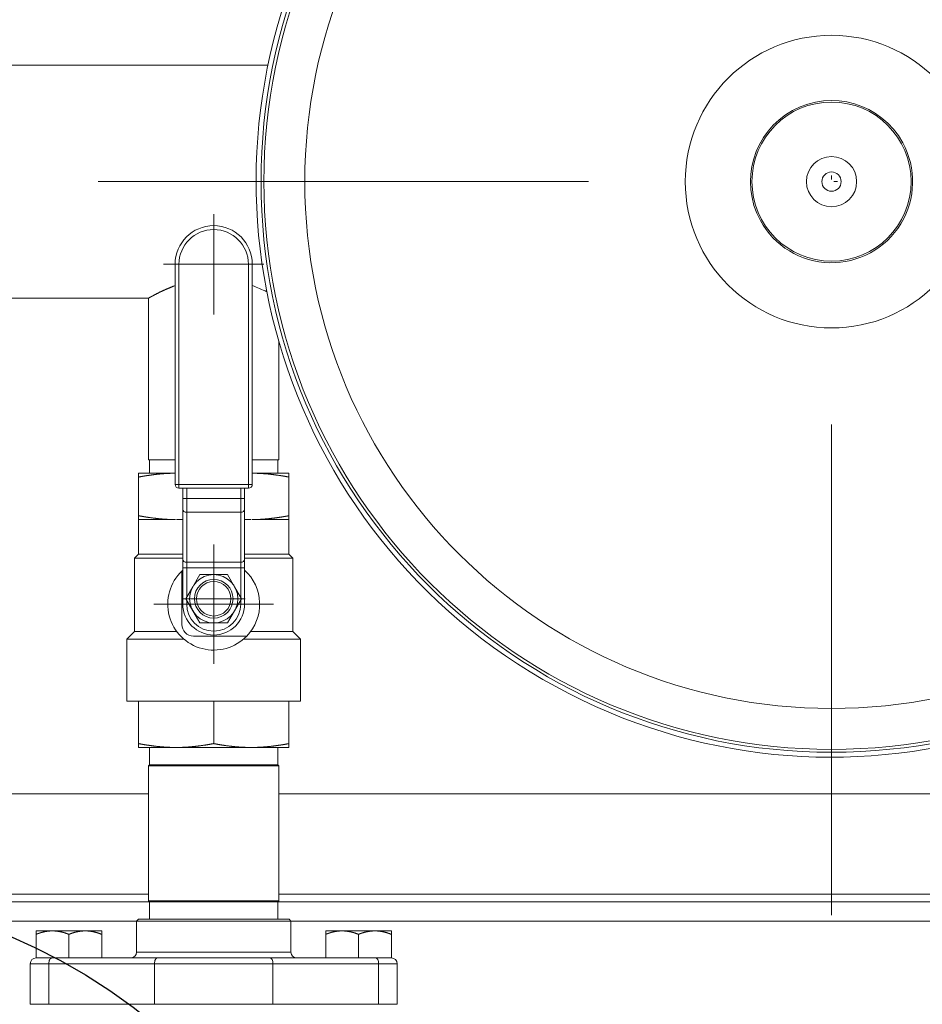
# Model space of a CAD drawing. Header units: millimetres. Extents: x -6513 to 30474, y -6915 to 65597.
# Tile 19 of 256: x 2816 to 2839, y -2407 to -2382. Entities that reach past the tile are written whole.
import ezdxf

# ---------------------------------------------------------------- set-up
doc = ezdxf.new("R2010")
doc.units = ezdxf.units.MM
doc.linetypes.add('ACAD_ISO10W100', pattern=[18, 12, -3, 0, -3])
doc.linetypes.add('DASHDOT', pattern=[25.4, 12.7, -6.35, 0, -6.35])
doc.layers.add('CH-W-WEWN-INOX-URZĄDZENIA', color=8, linetype='Continuous', lineweight=20)
doc.layers.add('E_technologia', color=1, linetype='ACAD_ISO10W100', lineweight=30)

# ---------------------------------------------------------------- blocks, each defined once
blk = doc.blocks.new('ZPC')
at = {"layer": 'CH-W-WEWN-INOX-URZĄDZENIA', "linetype": 'DASHDOT', "lineweight": 9}
for p, q in [((16, 54.608), (16, 16.192)), ((35.208, 35.4), (-3.208, 35.4)), ((0, 34.56), (0, 31.96)), ((1.3, 33.26), (-1.3, 33.26)), ((0, 26.007), (0, 22.913)), ((1.547, 24.46), (-1.547, 24.46))]:
    blk.add_line(p, q, dxfattribs=at)
at = {"layer": 'CH-W-WEWN-INOX-URZĄDZENIA', "lineweight": 9}
for p, q in [((-43.6, 38.415), (1.408, 38.415)), ((-1, 27.56), (-1, 33.26)), ((-0.9, 27.56), (-0.9, 33.26)), ((0.9, 27.56), (0.9, 33.26)), ((1, 27.56), (1, 33.26)), ((-13.5, 32.385), (-1.685, 32.385)), ((-1.685, 32.385), (-1.685, 28.2)), ((1.685, 31.266), (1.685, 28.2)), ((-1.685, 20.275), (1.479, 20.275)), ((-1.685, 20.275), (-1.685, 16.775)), ((-1.66, 20.3), (1.457, 20.3)), ((1.685, 20.275), (1.685, 16.775)), ((-30.315, 19.55), (-1.685, 19.55)), ((1.685, 19.55), (30.315, 19.55)), ((-30.315, 16.95), (-1.685, 16.95)), ((1.685, 16.95), (30.315, 16.95)), ((-30.34, 16.75), (-1.66, 16.75)), ((-1.685, 16.775), (1.479, 16.775)), ((-1.66, 16.75), (1.457, 16.75)), ((1.66, 16.75), (30.34, 16.75)), ((-30, 16.25), (-2, 16.25)), ((2, 16.25), (0, 16.25)), ((2, 16.25), (30, 16.25)), ((-4.192, 15.3), (-1.456, 15.3)), ((1.456, 15.3), (-1.456, 15.3)), ((2, 15.45), (0, 15.45)), ((4.192, 15.3), (1.456, 15.3)), ((-4.27, 15.15), (-1.534, 15.15)), ((1.534, 15.15), (-1.534, 15.15)), ((4.27, 15.15), (1.534, 15.15)), ((-4.27, 14.1), (-1.534, 14.1)), ((-1.582, 14.1), (2.796, 14.1)), ((1.534, 14.1), (-1.534, 14.1)), ((4.27, 14.1), (1.534, 14.1))]:
    blk.add_line(p, q, dxfattribs=at)
at = {"layer": 'CH-W-WEWN-INOX-URZĄDZENIA', "lineweight": 9, "ltscale": 0.025}
for p, q in [((-0.9, 33.26), (-1, 33.26)), ((0.9, 33.26), (1, 33.26)), ((-0.9, 27.56), (-1, 27.56)), ((-0.9, 27.46), (-0.9, 27.56)), ((1, 27.56), (0.9, 27.56)), ((0.9, 27.46), (0.9, 27.56)), ((-0.7, 27.193), (-0.8, 27.193)), ((0.7, 27.193), (0.8, 27.193)), ((-0.7, 25.403), (-0.8, 25.403)), ((0.7, 25.403), (0.8, 25.403)), ((-0.7, 24.46), (-0.8, 24.46)), ((0.7, 24.46), (0.8, 24.46)), ((-1.949, 20.75), (-1.949, 20.85)), ((1.949, 20.75), (1.949, 20.85))]:
    blk.add_line(p, q, dxfattribs=at)
at = {"layer": 'CH-W-WEWN-INOX-URZĄDZENIA', "lineweight": 9, "ltscale": 0.17125}
blk.add_line((-1.685, 28.2), (-1, 28.2), dxfattribs=at)
at = {"layer": 'CH-W-WEWN-INOX-URZĄDZENIA', "lineweight": 9, "ltscale": 0.0875}
for p, q in [((-1.66, 28.2), (-1.66, 27.85)), ((1.66, 28.2), (1.66, 27.85))]:
    blk.add_line(p, q, dxfattribs=at)
at = {"layer": 'CH-W-WEWN-INOX-URZĄDZENIA', "lineweight": 9, "ltscale": 0.119682}
blk.add_line((1, 28.2), (1.479, 28.2), dxfattribs=at)
at = {"layer": 'CH-W-WEWN-INOX-URZĄDZENIA', "lineweight": 9, "ltscale": 0.051568}
for p, q in [((1.479, 28.2), (1.685, 28.2)), ((1.479, 20.275), (1.685, 20.275)), ((1.479, 16.775), (1.685, 16.775))]:
    blk.add_line(p, q, dxfattribs=at)
at = {"layer": 'CH-W-WEWN-INOX-URZĄDZENIA', "lineweight": 9, "ltscale": 0.024999}
for p, q in [((-1.949, 27.85), (-1.949, 27.75)), ((1.949, 27.85), (1.949, 27.75)), ((-1.949, 26.65), (-1.949, 26.75)), ((1.949, 26.65), (1.949, 26.75))]:
    blk.add_line(p, q, dxfattribs=at)
at = {"layer": 'CH-W-WEWN-INOX-URZĄDZENIA', "lineweight": 9, "ltscale": 0.237138}
for p, q in [((-1, 27.85), (-1.949, 27.85)), ((1.949, 27.85), (1, 27.85))]:
    blk.add_line(p, q, dxfattribs=at)
at = {"layer": 'CH-W-WEWN-INOX-URZĄDZENIA', "lineweight": 9, "ltscale": 0.25}
for p, q in [((-1.949, 26.75), (-1.949, 27.75)), ((1.949, 26.75), (1.949, 27.75))]:
    blk.add_line(p, q, dxfattribs=at)
at = {"layer": 'CH-W-WEWN-INOX-URZĄDZENIA', "lineweight": 9, "ltscale": 0.45}
for p, q in [((0.9, 27.56), (-0.9, 27.56)), ((0.9, 27.46), (-0.9, 27.46))]:
    blk.add_line(p, q, dxfattribs=at)
at = {"layer": 'CH-W-WEWN-INOX-URZĄDZENIA', "lineweight": 9, "ltscale": 0.066789}
for p, q in [((-0.8, 27.193), (-0.8, 27.46)), ((-0.7, 27.193), (-0.7, 27.46)), ((0.7, 27.193), (0.7, 27.46)), ((0.8, 27.193), (0.8, 27.46))]:
    blk.add_line(p, q, dxfattribs=at)
at = {"layer": 'CH-W-WEWN-INOX-URZĄDZENIA', "lineweight": 9, "ltscale": 0.070711}
for p, q in [((-0.8, 27.193), (-0.8, 26.91)), ((0.8, 27.193), (0.8, 26.91)), ((-2.05, 23.75), (-2.25, 23.55)), ((2.05, 23.75), (2.25, 23.55))]:
    blk.add_line(p, q, dxfattribs=at)
at = {"layer": 'CH-W-WEWN-INOX-URZĄDZENIA', "lineweight": 9, "ltscale": 0.35}
for p, q in [((0.7, 27.193), (-0.7, 27.193)), ((0.7, 26.839), (-0.7, 26.839)), ((0.7, 25.544), (-0.7, 25.544)), ((0.7, 25.403), (-0.7, 25.403))]:
    blk.add_line(p, q, dxfattribs=at)
at = {"layer": 'CH-W-WEWN-INOX-URZĄDZENIA', "lineweight": 9, "ltscale": 0.088388}
for p, q in [((-0.7, 27.193), (-0.7, 26.839)), ((0.7, 27.193), (0.7, 26.839))]:
    blk.add_line(p, q, dxfattribs=at)
at = {"layer": 'CH-W-WEWN-INOX-URZĄDZENIA', "lineweight": 9, "ltscale": 0.323744}
for p, q in [((-0.8, 25.615), (-0.8, 26.91)), ((-0.7, 25.544), (-0.7, 26.839)), ((0.7, 25.544), (0.7, 26.839)), ((0.8, 25.615), (0.8, 26.91))]:
    blk.add_line(p, q, dxfattribs=at)
at = {"layer": 'CH-W-WEWN-INOX-URZĄDZENIA', "lineweight": 9, "ltscale": 0.24054}
for p, q in [((-0.986, 26.65), (-1.949, 26.65)), ((1.949, 26.65), (0.986, 26.65))]:
    blk.add_line(p, q, dxfattribs=at)
at = {"layer": 'CH-W-WEWN-INOX-URZĄDZENIA', "lineweight": 9, "ltscale": 0.224625}
for p, q in [((-1.949, 25.751), (-1.949, 26.65)), ((1.949, 25.751), (1.949, 26.65))]:
    blk.add_line(p, q, dxfattribs=at)
at = {"layer": 'CH-W-WEWN-INOX-URZĄDZENIA', "lineweight": 9, "ltscale": 0.04054}
blk.add_line((-0.8, 26.65), (-0.962, 26.65), dxfattribs=at)
at = {"layer": 'CH-W-WEWN-INOX-URZĄDZENIA', "lineweight": 9, "ltscale": 0.033546}
for p, q in [((0.934, 26.65), (0.8, 26.65)), ((0.934, 25.751), (0.8, 25.751))]:
    blk.add_line(p, q, dxfattribs=at)
at = {"layer": 'CH-W-WEWN-INOX-URZĄDZENIA', "lineweight": 9, "ltscale": 0.006994}
blk.add_line((0.962, 26.65), (0.934, 26.65), dxfattribs=at)
at = {"layer": 'CH-W-WEWN-INOX-URZĄDZENIA', "lineweight": 9, "ltscale": 0.006935}
blk.add_line((0.962, 26.65), (0.934, 26.65), dxfattribs=at)
at = {"layer": 'CH-W-WEWN-INOX-URZĄDZENIA', "lineweight": 9, "ltscale": 0.035886}
for p, q in [((-1.949, 25.751), (-2.05, 25.65)), ((1.949, 25.751), (2.05, 25.65))]:
    blk.add_line(p, q, dxfattribs=at)
at = {"layer": 'CH-W-WEWN-INOX-URZĄDZENIA', "lineweight": 9, "ltscale": 0.287138}
blk.add_line((-0.8, 25.751), (-1.949, 25.751), dxfattribs=at)
at = {"layer": 'CH-W-WEWN-INOX-URZĄDZENIA', "lineweight": 9, "ltscale": 0.253591}
blk.add_line((1.949, 25.751), (0.934, 25.751), dxfattribs=at)
at = {"layer": 'CH-W-WEWN-INOX-URZĄDZENIA', "lineweight": 9, "ltscale": 0.3125}
blk.add_line((-0.8, 25.65), (-2.05, 25.65), dxfattribs=at)
at = {"layer": 'CH-W-WEWN-INOX-URZĄDZENIA', "lineweight": 9, "ltscale": 0.475}
for p, q in [((-2.05, 23.75), (-2.05, 25.65)), ((2.05, 23.75), (2.05, 25.65))]:
    blk.add_line(p, q, dxfattribs=at)
at = {"layer": 'CH-W-WEWN-INOX-URZĄDZENIA', "lineweight": 9, "ltscale": 0.053033}
for p, q in [((-0.8, 25.615), (-0.8, 25.403)), ((0.8, 25.615), (0.8, 25.403))]:
    blk.add_line(p, q, dxfattribs=at)
at = {"layer": 'CH-W-WEWN-INOX-URZĄDZENIA', "lineweight": 9, "ltscale": 0.035355}
for p, q in [((-0.7, 25.544), (-0.7, 25.403)), ((0.7, 25.544), (0.7, 25.403))]:
    blk.add_line(p, q, dxfattribs=at)
at = {"layer": 'CH-W-WEWN-INOX-URZĄDZENIA', "lineweight": 9, "ltscale": 0.045706}
blk.add_line((0.983, 25.65), (0.8, 25.65), dxfattribs=at)
at = {"layer": 'CH-W-WEWN-INOX-URZĄDZENIA', "lineweight": 9, "ltscale": 0.266794}
for p, q in [((2.05, 25.65), (0.983, 25.65)), ((2.05, 23.75), (0.983, 23.75))]:
    blk.add_line(p, q, dxfattribs=at)
at = {"layer": 'CH-W-WEWN-INOX-URZĄDZENIA', "lineweight": 9, "ltscale": 0.34565}
for p, q in [((-0.825, 25.318), (-0.825, 23.935)), ((-0.525, 23.635), (0.858, 23.635))]:
    blk.add_line(p, q, dxfattribs=at)
at = {"layer": 'CH-W-WEWN-INOX-URZĄDZENIA', "lineweight": 9, "ltscale": 0.235723}
for p, q in [((-0.8, 24.46), (-0.8, 25.403)), ((0.8, 24.46), (0.8, 25.403))]:
    blk.add_line(p, q, dxfattribs=at)
at = {"layer": 'CH-W-WEWN-INOX-URZĄDZENIA', "lineweight": 9, "ltscale": 0.191332}
for p, q in [((-0.7, 24.638), (-0.7, 25.403)), ((0.7, 24.638), (0.7, 25.403))]:
    blk.add_line(p, q, dxfattribs=at)
at = {"layer": 'CH-W-WEWN-INOX-URZĄDZENIA', "linetype": 'DASHDOT', "lineweight": 9, "ltscale": 0.40625}
for p, q in [((0, 25.412), (0, 23.787)), ((0.812, 24.6), (-0.812, 24.6))]:
    blk.add_line(p, q, dxfattribs=at)
at = {"layer": 'CH-W-WEWN-INOX-URZĄDZENIA', "lineweight": 9, "ltscale": 0.090211}
for p, q in [((-0.541, 24.912), (-0.361, 25.225)), ((0, 25.225), (0.361, 25.225)), ((0.361, 25.225), (0.541, 24.912)), ((-0.722, 24.6), (-0.541, 24.912)), ((0.541, 24.912), (0.722, 24.6)), ((-0.541, 24.287), (-0.722, 24.6)), ((0.722, 24.6), (0.541, 24.287)), ((-0.361, 23.975), (-0.541, 24.287)), ((0.541, 24.287), (0.361, 23.975)), ((0, 23.975), (-0.361, 23.975))]:
    blk.add_line(p, q, dxfattribs=at)
at = {"layer": 'CH-W-WEWN-INOX-URZĄDZENIA', "lineweight": 9, "ltscale": 0.004851}
for p, q in [((-0.341, 25.225), (-0.361, 25.225)), ((0.341, 23.975), (0.361, 23.975))]:
    blk.add_line(p, q, dxfattribs=at)
at = {"layer": 'CH-W-WEWN-INOX-URZĄDZENIA', "lineweight": 9, "ltscale": 0.08536}
for p, q in [((-0.341, 25.225), (0, 25.225)), ((0.341, 23.975), (0, 23.975))]:
    blk.add_line(p, q, dxfattribs=at)
at = {"layer": 'CH-W-WEWN-INOX-URZĄDZENIA', "lineweight": 9, "ltscale": 0.025609}
for p, q in [((-0.7, 24.46), (-0.7, 24.562)), ((0.7, 24.46), (0.7, 24.562))]:
    blk.add_line(p, q, dxfattribs=at)
at = {"layer": 'CH-W-WEWN-INOX-URZĄDZENIA', "lineweight": 9, "ltscale": 0.273753}
blk.add_line((-0.955, 23.75), (-2.05, 23.75), dxfattribs=at)
at = {"layer": 'CH-W-WEWN-INOX-URZĄDZENIA', "lineweight": 9, "ltscale": 0.006959}
blk.add_line((0.983, 23.75), (0.955, 23.75), dxfattribs=at)
at = {"layer": 'CH-W-WEWN-INOX-URZĄDZENIA', "lineweight": 9, "ltscale": 0.370797}
blk.add_line((-0.767, 23.55), (-2.25, 23.55), dxfattribs=at)
at = {"layer": 'CH-W-WEWN-INOX-URZĄDZENIA', "lineweight": 9, "ltscale": 0.4}
for p, q in [((-2.25, 21.95), (-2.25, 23.55)), ((2.25, 21.95), (2.25, 23.55))]:
    blk.add_line(p, q, dxfattribs=at)
at = {"layer": 'CH-W-WEWN-INOX-URZĄDZENIA', "lineweight": 9, "ltscale": 0.077974}
blk.add_line((1.079, 23.55), (0.767, 23.55), dxfattribs=at)
at = {"layer": 'CH-W-WEWN-INOX-URZĄDZENIA', "lineweight": 9, "ltscale": 0.292823}
blk.add_line((2.25, 23.55), (1.079, 23.55), dxfattribs=at)
at = {"layer": 'CH-W-WEWN-INOX-URZĄDZENIA', "lineweight": 9, "ltscale": 0.075361}
for p, q in [((-1.949, 21.95), (-2.25, 21.95)), ((2.25, 21.95), (1.949, 21.95))]:
    blk.add_line(p, q, dxfattribs=at)
at = {"layer": 'CH-W-WEWN-INOX-URZĄDZENIA', "lineweight": 9, "ltscale": 0.487139}
blk.add_line((0, 21.95), (-1.949, 21.95), dxfattribs=at)
at = {"layer": 'CH-W-WEWN-INOX-URZĄDZENIA', "lineweight": 9, "ltscale": 0.275}
for p, q in [((-1.949, 21.95), (-1.949, 20.85)), ((0, 21.95), (0, 20.85)), ((1.949, 21.95), (1.949, 20.85))]:
    blk.add_line(p, q, dxfattribs=at)
at = {"layer": 'CH-W-WEWN-INOX-URZĄDZENIA', "lineweight": 9, "ltscale": 0.269677}
blk.add_line((1.079, 21.95), (0, 21.95), dxfattribs=at)
at = {"layer": 'CH-W-WEWN-INOX-URZĄDZENIA', "lineweight": 9, "ltscale": 0.217462}
blk.add_line((1.949, 21.95), (1.079, 21.95), dxfattribs=at)
at = {"layer": 'CH-W-WEWN-INOX-URZĄDZENIA', "lineweight": 9, "ltscale": 0.240772}
for p, q in [((-0.985, 20.75), (-1.949, 20.75)), ((1.949, 20.75), (0.985, 20.75))]:
    blk.add_line(p, q, dxfattribs=at)
at = {"layer": 'CH-W-WEWN-INOX-URZĄDZENIA', "lineweight": 9, "ltscale": 0.1125}
for p, q in [((-1.66, 20.75), (-1.66, 20.3)), ((1.66, 20.75), (1.66, 20.3)), ((-1.66, 16.75), (-1.66, 16.3)), ((1.66, 16.75), (1.66, 16.3))]:
    blk.add_line(p, q, dxfattribs=at)
at = {"layer": 'CH-W-WEWN-INOX-URZĄDZENIA', "lineweight": 9, "ltscale": 0.005595}
for p, q in [((-0.963, 20.75), (-0.985, 20.75)), ((0.985, 20.75), (0.963, 20.75))]:
    blk.add_line(p, q, dxfattribs=at)
at = {"layer": 'CH-W-WEWN-INOX-URZĄDZENIA', "lineweight": 9, "ltscale": 0.474324}
blk.add_line((0.934, 20.75), (-0.963, 20.75), dxfattribs=at)
at = {"layer": 'CH-W-WEWN-INOX-URZĄDZENIA', "lineweight": 9, "ltscale": 0.00716}
blk.add_line((0.963, 20.75), (0.934, 20.75), dxfattribs=at)
at = {"layer": 'CH-W-WEWN-INOX-URZĄDZENIA', "lineweight": 9, "ltscale": 0.00722}
blk.add_line((0.963, 20.75), (0.934, 20.75), dxfattribs=at)
at = {"layer": 'CH-W-WEWN-INOX-URZĄDZENIA', "lineweight": 9, "ltscale": 0.008839}
for p, q in [((-1.66, 20.3), (-1.685, 20.275)), ((1.66, 20.3), (1.685, 20.275)), ((-1.66, 16.75), (-1.685, 16.775)), ((1.66, 16.75), (1.685, 16.775))]:
    blk.add_line(p, q, dxfattribs=at)
at = {"layer": 'CH-W-WEWN-INOX-URZĄDZENIA', "lineweight": 9, "ltscale": 0.050803}
for p, q in [((1.457, 20.3), (1.66, 20.3)), ((1.457, 16.75), (1.66, 16.75))]:
    blk.add_line(p, q, dxfattribs=at)
at = {"layer": 'CH-W-WEWN-INOX-URZĄDZENIA', "lineweight": 9, "ltscale": 0.017678}
for p, q in [((-1.95, 16.3), (-2, 16.25)), ((1.95, 16.3), (2, 16.25))]:
    blk.add_line(p, q, dxfattribs=at)
at = {"layer": 'CH-W-WEWN-INOX-URZĄDZENIA', "lineweight": 9, "ltscale": 0.5}
for p, q in [((0, 16.25), (-2, 16.25)), ((0, 15.45), (-2, 15.45))]:
    blk.add_line(p, q, dxfattribs=at)
at = {"layer": 'CH-W-WEWN-INOX-URZĄDZENIA', "lineweight": 9, "ltscale": 0.2}
for p, q in [((-2, 15.45), (-2, 16.25)), ((2, 15.45), (2, 16.25))]:
    blk.add_line(p, q, dxfattribs=at)
at = {"layer": 'CH-W-WEWN-INOX-URZĄDZENIA', "lineweight": 9, "ltscale": 0.4875}
for p, q in [((0, 16.3), (-1.95, 16.3)), ((1.95, 16.3), (0, 16.3))]:
    blk.add_line(p, q, dxfattribs=at)
at = {"layer": 'CH-W-WEWN-INOX-URZĄDZENIA', "lineweight": 9, "ltscale": 0.019762}
for p, q in [((-4.6, 15.921), (-4.6, 16)), ((2.9, 15.921), (2.9, 16))]:
    blk.add_line(p, q, dxfattribs=at)
at = {"layer": 'CH-W-WEWN-INOX-URZĄDZENIA', "lineweight": 9, "ltscale": 0.026014}
for p, q in [((-4.496, 16), (-4.6, 16)), ((3.004, 16), (2.9, 16))]:
    blk.add_line(p, q, dxfattribs=at)
at = {"layer": 'CH-W-WEWN-INOX-URZĄDZENIA', "lineweight": 9, "ltscale": 0.002154}
for p, q in [((-4.6, 15.921), (-4.6, 15.912)), ((2.9, 15.921), (2.9, 15.912))]:
    blk.add_line(p, q, dxfattribs=at)
at = {"layer": 'CH-W-WEWN-INOX-URZĄDZENIA', "lineweight": 9, "ltscale": 0.153084}
for p, q in [((-4.6, 15.3), (-4.6, 15.912)), ((-3.75, 15.3), (-3.75, 15.912)), ((-2.9, 15.3), (-2.9, 15.912)), ((2.9, 15.3), (2.9, 15.912)), ((3.75, 15.3), (3.75, 15.912)), ((4.6, 15.3), (4.6, 15.912))]:
    blk.add_line(p, q, dxfattribs=at)
at = {"layer": 'CH-W-WEWN-INOX-URZĄDZENIA', "lineweight": 9, "ltscale": 0.080236}
for p, q in [((-4.175, 16), (-4.496, 16)), ((3.325, 16), (3.004, 16))]:
    blk.add_line(p, q, dxfattribs=at)
at = {"layer": 'CH-W-WEWN-INOX-URZĄDZENIA', "lineweight": 9, "ltscale": 0.2125}
for p, q in [((-3.325, 16), (-4.175, 16)), ((4.175, 16), (3.325, 16)), ((-4.6, 15.3), (-3.75, 15.3)), ((-3.75, 15.3), (-2.9, 15.3)), ((2.9, 15.3), (3.75, 15.3)), ((3.75, 15.3), (4.6, 15.3))]:
    blk.add_line(p, q, dxfattribs=at)
at = {"layer": 'CH-W-WEWN-INOX-URZĄDZENIA', "lineweight": 9, "ltscale": 0.10625}
for p, q in [((-2.9, 16), (-3.325, 16)), ((4.6, 16), (4.175, 16))]:
    blk.add_line(p, q, dxfattribs=at)
at = {"layer": 'CH-W-WEWN-INOX-URZĄDZENIA', "lineweight": 9, "ltscale": 0.021916}
for p, q in [((-2.9, 16), (-2.9, 15.912)), ((4.6, 16), (4.6, 15.912))]:
    blk.add_line(p, q, dxfattribs=at)
at = {"layer": 'CH-W-WEWN-INOX-URZĄDZENIA', "lineweight": 9, "ltscale": 0.12}
for p, q in [((-4.27, 15.15), (-4.75, 15.15)), ((4.75, 15.15), (4.27, 15.15)), ((-4.27, 14.1), (-4.75, 14.1)), ((4.75, 14.1), (4.27, 14.1))]:
    blk.add_line(p, q, dxfattribs=at)
at = {"layer": 'CH-W-WEWN-INOX-URZĄDZENIA', "lineweight": 9, "ltscale": 0.2625}
for p, q in [((-4.75, 14.1), (-4.75, 15.15)), ((-4.27, 14.1), (-4.27, 15.15)), ((-1.534, 14.1), (-1.534, 15.15)), ((1.534, 14.1), (1.534, 15.15)), ((4.27, 14.1), (4.27, 15.15)), ((4.75, 14.1), (4.75, 15.15))]:
    blk.add_line(p, q, dxfattribs=at)
at = {"layer": 'CH-W-WEWN-INOX-URZĄDZENIA', "lineweight": 9, "ltscale": 0.303477}
blk.add_line((-2.796, 14.1), (-1.582, 14.1), dxfattribs=at)
at = {"layer": 'CH-W-WEWN-INOX-URZĄDZENIA', "lineweight": 9}
for centre, radius in [((16, 35.4), 14.775), ((16, 35.4), 14.7), ((16, 35.4), 13.641), ((16, 35.4), 3.788), ((16, 35.4), 2.06), ((16, 35.4), 0.65), ((16, 35.4), 0.25), ((0, 24.6), 0.625), ((0, 24.6), 0.5), ((0, 24.6), 0.447)]:
    blk.add_circle(centre, radius, dxfattribs=at)
for centre, radius, start, end in [((16, 35.4), 14.9, 331.3521, 151.3521), ((16, 35.4), 14.9, 151.3521, 331.3521), ((16, 35.4), 2.1, 28.6479, 208.6479), ((16, 35.4), 2.1, 208.6479, 28.6479), ((0, 33.26), 1, 0, 180), ((0, 33.26), 0.9, 0, 180), ((-0.532, 28.615), 4.37, 64.1163, 69.4792), ((-0.9, 27.56), 0.1, 180, 270), ((0.9, 27.56), 0.1, 270, 0), ((-0.975, 31.081), 4.431, 270.1601, 272.2579), ((0.975, 31.087), 4.437, 267.7431, 269.4796), ((0, 24.46), 1.19, 133.8901, 316.1099), ((0, 24.46), 1.19, 132.2424, 133.8901), ((0, 24.46), 1.19, 316.1099, 47.7576), ((0, 24.46), 0.8, 180, 0), ((0, 24.46), 0.7, 180, 0), ((-0.525, 23.935), 0.3, 180, 270), ((-4.6, 15.15), 0.15, 90, 180), ((-2.15, 15.45), 0.15, 270, 0), ((2.15, 15.45), 0.15, 180, 270), ((4.6, 15.15), 0.15, 0, 90)]:
    blk.add_arc(centre, radius, start, end, dxfattribs=at)
for centre, major_axis, ratio, start_param, end_param in [((-0.7, 26.91), (0.1, 0), 0.707107, 3.141593, 4.712389), ((0.7, 26.91), (-0.1, 0), 0.707107, 1.570796, 3.141593), ((-0.7, 25.615), (0.1, 0), 0.707107, 3.141593, 4.712389), ((0.7, 25.615), (-0.1, 0), 0.707107, 1.570796, 3.141593), ((-4.192, 15.15), (0, 0.15), 0.52, 6.283185, 7.853982), ((-1.456, 15.15), (0, 0.15), 0.52, 6.283185, 7.853982), ((1.456, 15.15), (0, 0.15), 0.52, 4.712389, 6.283185), ((4.192, 15.15), (0, 0.15), 0.52, 4.712389, 6.283185)]:
    blk.add_ellipse(centre, major_axis=major_axis, ratio=ratio, start_param=start_param, end_param=end_param, dxfattribs=at)
for points, knots in [([(-1, 32.707), (-1.121, 32.662), (-1.233, 32.615), (-1.336, 32.567), (-1.468, 32.502), (-1.567, 32.449), (-1.594, 32.435), (-1.62, 32.421), (-1.64, 32.41), (-1.681, 32.387), (-1.683, 32.386), (-1.685, 32.385)], [0, 0, 0, 0, 0, 0, 12.793372, 12.793372, 12.793372, 18.574588, 18.574588, 18.574588, 19.118876, 19.118876, 19.118876, 19.118876, 19.118876, 19.118876]), ([(-1, 27.85), (-1.111, 27.849), (-1.222, 27.845), (-1.334, 27.838), (-1.522, 27.819), (-1.714, 27.791), (-1.792, 27.779), (-1.87, 27.765), (-1.949, 27.75)], [0.231442, 0.231442, 0.231442, 0.231442, 0.231442, 0.231442, 9.646272, 9.646272, 9.646272, 15.998935, 15.998935, 15.998935, 15.998935, 15.998935, 15.998935]), ([(1, 27.85), (1.111, 27.849), (1.222, 27.845), (1.334, 27.838), (1.522, 27.819), (1.714, 27.791), (1.792, 27.779), (1.87, 27.765), (1.949, 27.75)], [0.231442, 0.231442, 0.231442, 0.231442, 0.231442, 0.231442, 9.646272, 9.646272, 9.646272, 15.998935, 15.998935, 15.998935, 15.998935, 15.998935, 15.998935]), ([(-0.986, 26.65), (-1.1, 26.65), (-1.214, 26.654), (-1.328, 26.662), (-1.519, 26.681), (-1.714, 26.709), (-1.792, 26.721), (-1.87, 26.735), (-1.949, 26.75)], [0, 0, 0, 0, 0, 0, 9.646272, 9.646272, 9.646272, 15.998935, 15.998935, 15.998935, 15.998935, 15.998935, 15.998935]), ([(0.986, 26.65), (1.1, 26.65), (1.214, 26.654), (1.328, 26.662), (1.519, 26.681), (1.714, 26.709), (1.792, 26.721), (1.87, 26.735), (1.949, 26.75)], [0, 0, 0, 0, 0, 0, 9.646272, 9.646272, 9.646272, 15.998935, 15.998935, 15.998935, 15.998935, 15.998935, 15.998935]), ([(-0.985, 20.75), (-1.099, 20.75), (-1.213, 20.754), (-1.328, 20.762), (-1.519, 20.781), (-1.714, 20.809), (-1.792, 20.821), (-1.87, 20.835), (-1.949, 20.85)], [0, 0, 0, 0, 0, 0, 9.65707, 9.65707, 9.65707, 16.014219, 16.014219, 16.014219, 16.014219, 16.014219, 16.014219]), ([(-0.963, 20.75), (-0.849, 20.75), (-0.735, 20.754), (-0.621, 20.762), (-0.43, 20.781), (-0.235, 20.809), (-0.157, 20.821), (-0.079, 20.835), (0, 20.85)], [0, 0, 0, 0, 0, 0, 9.65707, 9.65707, 9.65707, 16.014219, 16.014219, 16.014219, 16.014219, 16.014219, 16.014219]), ([(0.934, 20.75), (0.835, 20.751), (0.735, 20.755), (0.634, 20.761), (0.449, 20.778), (0.26, 20.804), (0.174, 20.818), (0.087, 20.833), (0, 20.85)], [0, 0, 0, 0, 0, 0, 8.478694, 8.478694, 8.478694, 15.528403, 15.528403, 15.528403, 15.528403, 15.528403, 15.528403]), ([(0.985, 20.75), (1.099, 20.75), (1.213, 20.754), (1.328, 20.762), (1.519, 20.781), (1.714, 20.809), (1.792, 20.821), (1.87, 20.835), (1.949, 20.85)], [0, 0, 0, 0, 0, 0, 9.65707, 9.65707, 9.65707, 16.014219, 16.014219, 16.014219, 16.014219, 16.014219, 16.014219]), ([(-4.175, 16), (-4.221, 16), (-4.266, 15.997), (-4.312, 15.992), (-4.397, 15.977), (-4.482, 15.954), (-4.521, 15.941), (-4.561, 15.927), (-4.6, 15.912)], [7.20767, 7.20767, 7.20767, 7.20767, 7.20767, 7.20767, 11.096564, 11.096564, 11.096564, 14.415342, 14.415342, 14.415342, 14.415342, 14.415342, 14.415342]), ([(-3.325, 16), (-3.371, 16), (-3.416, 15.997), (-3.462, 15.992), (-3.547, 15.977), (-3.632, 15.954), (-3.671, 15.941), (-3.711, 15.927), (-3.75, 15.912)], [7.20767, 7.20767, 7.20767, 7.20767, 7.20767, 7.20767, 11.096564, 11.096564, 11.096564, 14.415342, 14.415342, 14.415342, 14.415342, 14.415342, 14.415342]), ([(3.325, 16), (3.279, 16), (3.234, 15.997), (3.188, 15.992), (3.103, 15.977), (3.018, 15.954), (2.979, 15.941), (2.939, 15.927), (2.9, 15.912)], [7.20767, 7.20767, 7.20767, 7.20767, 7.20767, 7.20767, 11.096564, 11.096564, 11.096564, 14.415342, 14.415342, 14.415342, 14.415342, 14.415342, 14.415342]), ([(4.175, 16), (4.129, 16), (4.084, 15.997), (4.038, 15.992), (3.953, 15.977), (3.868, 15.954), (3.829, 15.941), (3.789, 15.927), (3.75, 15.912)], [7.20767, 7.20767, 7.20767, 7.20767, 7.20767, 7.20767, 11.096564, 11.096564, 11.096564, 14.415342, 14.415342, 14.415342, 14.415342, 14.415342, 14.415342])]:
    blk.add_open_spline(points, degree=5, knots=knots, dxfattribs=at)
for points in [[(-3.75, 15.912), (-3.857, 15.953), (-3.964, 15.984), (-4.069, 16), (-4.175, 16)], [(-2.9, 15.912), (-3.007, 15.953), (-3.114, 15.984), (-3.219, 16), (-3.325, 16)], [(3.75, 15.912), (3.643, 15.953), (3.536, 15.984), (3.431, 16), (3.325, 16)], [(4.6, 15.912), (4.493, 15.953), (4.386, 15.984), (4.281, 16), (4.175, 16)]]:
    blk.add_open_spline(points, degree=4, dxfattribs=at)

msp = doc.modelspace()

# ---------------------------------------------------------------- linework, layer by layer
at = {"layer": 'E_technologia'}
msp.add_circle((2809.399, -2419.502), 15.427, dxfattribs=at)

# ---------------------------------------------------------------- block references
at = {"layer": 'CH-W-WEWN-INOX-URZĄDZENIA'}
msp.add_blockref('ZPC', (2820.718, -2421.167), dxfattribs=at)

doc.saveas('drawing.dxf')
